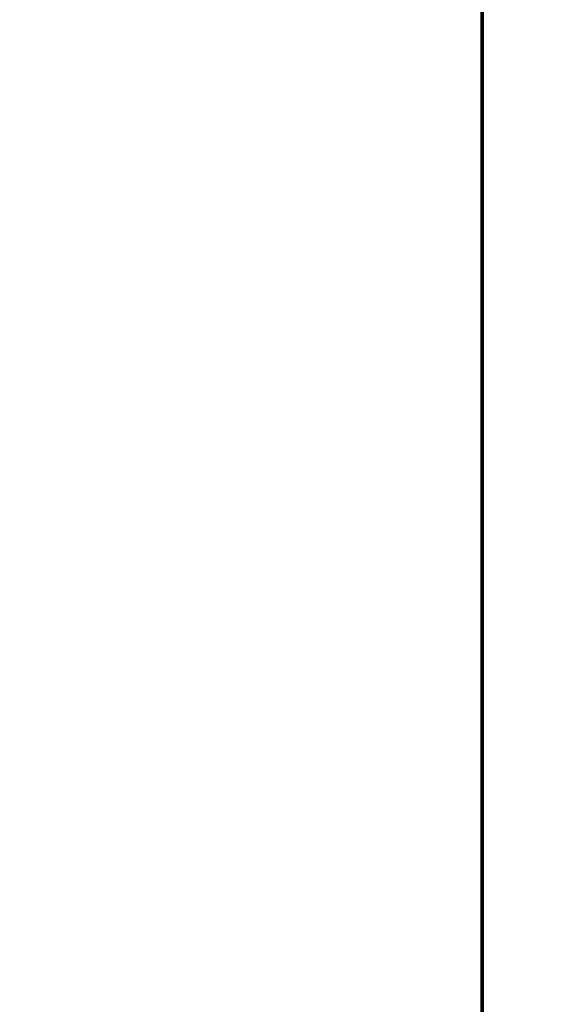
# Model space of a CAD drawing. Header units: metres. Extents: x 2193651 to 2201499, y 493187 to 494493.
# Tile 19 of 76: x 2199312 to 2199348, y 493818 to 493885. Entities that reach past the tile are written whole.
import ezdxf
from ezdxf.enums import TextEntityAlignment as Align

# ---------------------------------------------------------------- set-up
doc = ezdxf.new("R2010")
doc.units = ezdxf.units.M
doc.set_wipeout_variables(frame=1)
for name, color, linetype in [('Border', 3, 'Continuous'), ('contur_line_building', 7, 'Continuous'), ('contur_line_fence', 7, 'Continuous'), ('contur_line_road', 7, 'Continuous'), ('Labels', 7, 'Continuous'), ('p', 7, 'Continuous'), ('Z_text_x_polygon', 7, 'Continuous')]:
    doc.layers.add(name, color=color, linetype=linetype)
doc.styles.add('R-131', font='arial.ttf')

# ---------------------------------------------------------------- blocks, each defined once
blk = doc.blocks.new('ж9итдщд')
at = {"layer": 'contur_line_building', "color": 251, "lineweight": 30, "true_color": 0x5d5d5d}
blk.add_lwpolyline([(2196300.465, 493823.04), (2196321.65, 493846.856), (2196344.114, 493826.874), (2196322.93, 493803.058)], close=True, dxfattribs=at)
at = {"layer": 'contur_line_fence', "color": 251, "true_color": 0x5d5d5d}
for p, q in [((2196340.73, 493883.26), (2196341.004, 493883.552)), ((2196379.874, 493846.601), (2196340.73, 493883.26)), ((2196341.004, 493883.552), (2196341.277, 493883.844)), ((2196380.98, 493846.662), (2196341.277, 493883.844))]:
    blk.add_line(p, q, dxfattribs=at)
at = {"layer": 'contur_line_road', "color": 251, "true_color": 0x5d5d5d, "flags": 128}
blk.add_lwpolyline([(2196415.886, 493809.2), (2196416.552, 493810.076), (2196381.588, 493845.142), (2196382.23, 493845.932), (2196341.835, 493884.314)], dxfattribs=at)
at = {"layer": 'p', "color": 251, "linetype": 'Continuous', "true_color": 0x5d5d5d}
for points in [[(2196285.892, 493935.006), (2196333.692, 493891.126), (2196273.812, 493827.526), (2196229.132, 493867.886)], [(2196333.692, 493891.126), (2196380.692, 493846.006), (2196379.432, 493844.326), (2196321.832, 493783.006), (2196318.272, 493786.726), (2196273.812, 493827.526)]]:
    blk.add_lwpolyline(points, close=True, dxfattribs=at)
at = {"layer": 'Labels', "color": 251, "true_color": 0x5d5d5d}
blk.add_text('50:12:0080105:259', height=2, dxfattribs=at).set_placement((2196327.252, 493837.066), align=Align.MIDDLE_CENTER)
at = {"layer": 'Z_text_x_polygon', "color": 251, "true_color": 0x5d5d5d, "style": 'R-131'}
blk.add_text('Ж', height=2, rotation=319.18916, dxfattribs=at).set_placement((2196319.373, 493825.791))
at = {"color": 7, "lineweight": 0, "true_color": 0xffffff}
blk.add_wipeout([(2197379.001, 493517.103), (2197495.512, 493517.103), (2197495.512, 494487.366), (2196201.796, 494487.366), (2196201.796, 493187.366), (2197495.512, 493187.366), (2197495.512, 493517.103), (2196554.68, 493517.103), (2196554.68, 493858.249), (2197070.734, 494090.366), (2197224.867, 494090.366), (2197276.818, 493979.65), (2197379.001, 493803.734)], dxfattribs=at)

msp = doc.modelspace()

# ---------------------------------------------------------------- block references
at = {"color": 1, "lineweight": 100}
msp.add_blockref('ж9итдщд', (3000, 0), dxfattribs=at)

# ---------------------------------------------------------------- next in the draw order: linework, layer by layer
at = {"layer": 'Border', "color": 7, "lineweight": 15, "const_width": 0.25, "flags": 128}
msp.add_lwpolyline([(2199343.912, 494101.166), (2200559.912, 494101.166), (2200559.912, 493507.166), (2199343.912, 493507.166)], close=True, dxfattribs=at)

doc.saveas('drawing.dxf')
